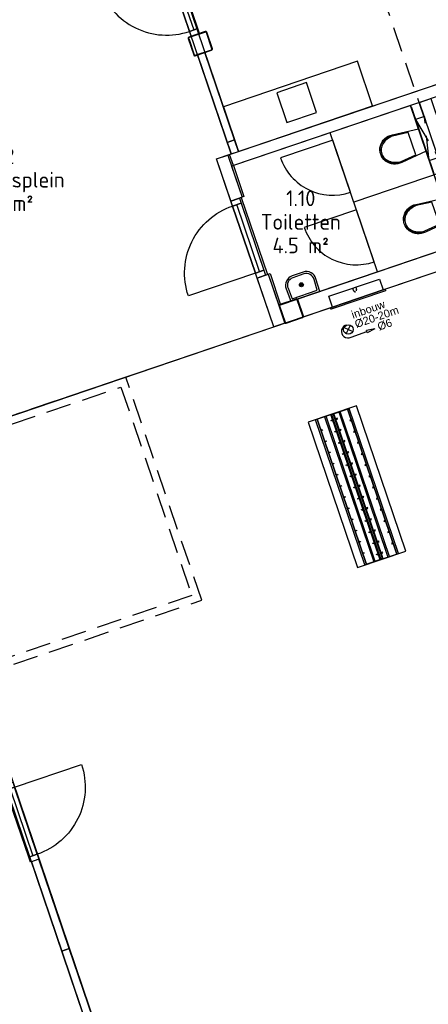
# Model space of a CAD drawing. Header units: millimetres. Extents: x 29775 to 122352, y 25482 to 104177.
# Tile 9 of 20: x 44080 to 49276, y 62908 to 75437. Entities that reach past the tile are written whole.
import ezdxf
from ezdxf.enums import TextEntityAlignment as Align

# ---------------------------------------------------------------- set-up
doc = ezdxf.new("R2010")
doc.units = ezdxf.units.MM
doc.header["$LTSCALE"] = 100
doc.linetypes.add('HIDDEN2', pattern=[4.7625, 3.175, -1.5875])
for name, color, linetype in [('AL24----_Trap-Beton-Az', 1, 'Continuous'), ('AL35----_Plafonds', 8, 'Continuous'), ('AL37----_Dakopeningen', 6, 'Continuous'), ('Beveilig-Alg-Az', 1, 'Continuous'), ('Beveilig-Alg-Txt', 2, 'Continuous'), ('bib', 9, 'Continuous'), ('BiKoz-Draai-Az', 8, 'Continuous'), ('BiKoz-Hout-Az', 8, 'Continuous'), ('BiKoz-Hout-Drs', 2, 'Continuous'), ('BiWand-Syst-Drs', 3, 'Continuous'), ('Construct-Staal-Drs', 4, 'Continuous'), ('Inricht-Alg-Az', 1, 'Continuous'), ('InrSanit-Alg-Az', 1, 'Continuous'), ('nieuw uitzet', 2, 'Continuous'), ('Sanitair-Alg-Az', 1, 'Continuous'), ('Vloer-Alg-Arc', 1, 'Continuous'), ('X-BT$1----_Ruimtegegevens', 7, 'Continuous')]:
    doc.layers.add(name, color=color, linetype=linetype)
doc.layers.add('BL$8-GO--polylijnen', color=10, linetype='Continuous', plot=False)
for name, color, linetype, lineweight in [('X-BT$23A__RuimteElement', 7, 'Continuous', 0), ('X-BT$23F__RuimteElement', 7, 'Continuous', 0), ('X-BT$23m2_RuimteElement', 7, 'Continuous', 0), ('X-BT$23NR__Ruimtenummer', 1, 'Continuous', 0), ('X-BT$23P__Algemeen', 1, 'Continuous', 0)]:
    doc.layers.add(name, color=color, linetype=linetype, lineweight=lineweight)
doc.styles.add('BOS', font='arial.ttf')
doc.styles.add('BOS3', font='arial.ttf')
doc.styles.add('Isocpeur', font='isocpeur.ttf')
doc.dimstyles.new('BOS3', dxfattribs={"dimtxt": 2.5, "dimasz": 2, "dimexe": 2, "dimexo": 0, "dimgap": 1.5, "dimtad": 1, "dimdec": 3, "dimdsep": 46, "dimtxsty": 'BOS3', "dimblk": 'SMALL', "dimblk1": 'SMALL', "dimblk2": 'SMALL', "dimcen": 2.5, "dimclrd": 1, "dimclre": 1, "dimclrt": 2, "dimadec": 4, "dimazin": 2, "dimtfac": 1, "dimtdec": 3, "dimtix": 1, "dimtmove": 2, "dimatfit": 3, "dimfxl": 2, "dimfxlon": 1, "dimtvp": 1, "dimtolj": 1, "dimtzin": 0, "dimarcsym": 0})

# ---------------------------------------------------------------- blocks, each defined once
blk = doc.blocks.new('_Small')
at = {"color": 0, "linetype": 'ByBlock', "lineweight": -2}
blk.add_circle((0, 0), 0.25, dxfattribs=at)
blk = doc.blocks.new('*D367')
at = {"layer": 'DEFPOINTS', "color": 0}
for p in [(44327, 80859), (40262, 76781), (47413, 71768)]:
    blk.add_point(p, dxfattribs=at)
at = {"layer": 'nieuw uitzet', "color": 1, "lineweight": -2}
for p, q in [((44359, 80765), (44295, 80954)), ((39441, 79201), (44327, 80859)), ((39473, 79106), (39408, 79295))]:
    blk.add_line(p, q, dxfattribs=at)
at = {"layer": 'nieuw uitzet', "color": 1, "lineweight": -2, "xscale": 100, "yscale": 100, "zscale": 100}
for p, rotation in [((44327, 80859), 18.75), ((39441, 79201), 198.75)]:
    blk.add_blockref('_Small', p, dxfattribs=dict(at, rotation=rotation))
at = {"layer": 'nieuw uitzet', "color": 2, "insert": (41839, 80162), "char_height": 125, "attachment_point": 5, "rotation": 18.75, "style": 'BOS3'}
blk.add_mtext('\\A1;5160', dxfattribs=at)
blk = doc.blocks.new('*D370')
at = {"layer": 'DEFPOINTS', "color": 0}
for p in [(44421, 80892), (47508, 71800), (47413, 71768)]:
    blk.add_point(p, dxfattribs=at)
at = {"layer": 'nieuw uitzet', "color": 1, "lineweight": -2}
for p, q in [((44359, 80765), (44295, 80954)), ((44454, 80797), (44389, 80986)), ((44327, 80859), (44232, 80827)), ((44327, 80859), (44421, 80892)), ((44421, 80892), (44516, 80924))]:
    blk.add_line(p, q, dxfattribs=at)
at = {"layer": 'nieuw uitzet', "color": 1, "lineweight": -2, "xscale": 100, "yscale": 100, "zscale": 100}
for p, rotation in [((44327, 80859), 18.75), ((44421, 80892), 198.75)]:
    blk.add_blockref('_Small', p, dxfattribs=dict(at, rotation=rotation))
at = {"layer": 'nieuw uitzet', "color": 2, "insert": (44330, 81007), "char_height": 125, "attachment_point": 5, "rotation": 18.75, "style": 'BOS3'}
blk.add_mtext('\\A1;100', dxfattribs=at)
blk = doc.blocks.new('*D373')
at = {"layer": 'DEFPOINTS', "color": 0}
for p in [(51997, 83463), (52169, 82956), (47508, 71800)]:
    blk.add_point(p, dxfattribs=at)
at = {"layer": 'nieuw uitzet', "color": 1, "lineweight": -2}
for p, q in [((44421, 80892), (51997, 83463)), ((52029, 83368), (51965, 83558)), ((44454, 80797), (44389, 80986))]:
    blk.add_line(p, q, dxfattribs=at)
at = {"layer": 'nieuw uitzet', "color": 1, "lineweight": -2, "xscale": 100, "yscale": 100, "zscale": 100}
for p, rotation in [((51997, 83463), 18.75), ((44421, 80892), 198.75)]:
    blk.add_blockref('_Small', p, dxfattribs=dict(at, rotation=rotation))
at = {"layer": 'nieuw uitzet', "color": 2, "insert": (48165, 82309), "char_height": 125, "attachment_point": 5, "rotation": 18.75, "style": 'BOS3'}
blk.add_mtext('\\A1;8000', dxfattribs=at)
blk = doc.blocks.new('binkozdeur1034')
at = {"layer": 'BiKoz-Draai-Az'}
blk.add_lwpolyline([(967, 0), (67, 0), (67, -900, 0.414214)], format="xyb", close=True, dxfattribs=at)
at = {"layer": 'BiKoz-Hout-Az'}
blk.add_line((67, 57), (967, 57), dxfattribs=at)
blk.add_lwpolyline([(67, 0), (967, 0), (967, 114), (67, 114)], close=True, dxfattribs=at)
at = {"layer": 'BiKoz-Hout-Drs'}
for points in [[(0, 0), (67, 0), (67, 114), (0, 114)], [(967, 0), (1034, 0), (1034, 114), (967, 114)]]:
    blk.add_lwpolyline(points, close=True, dxfattribs=at)
blk = doc.blocks.new('toilethangend met reservoir')
at = {"layer": 'BiKoz-Hout-Drs'}
blk.add_line((120, -175), (120, 725), dxfattribs=at)
at = {"layer": 'Sanitair-Alg-Az', "linetype": 'HIDDEN2'}
for p, q in [((120, 0), (0, 550)), ((120, 550), (0, 0))]:
    blk.add_line(p, q, dxfattribs=at)
blk.add_lwpolyline([(120, 550), (0, 550), (0, 0), (120, 0)], close=True, dxfattribs=at)
at = {"layer": 'Sanitair-Alg-Az'}
blk.add_lwpolyline([(120, 424), (460, 460, -0.08399), (546, 445, -0.091257), (616, 406, -0.103849), (664, 344, -0.114925), (680, 275, -0.114925), (664, 206, -0.103849), (616, 144, -0.091257), (546, 105, -0.08399), (460, 90), (120, 126)], format="xyb", dxfattribs=at)
blk.add_lwpolyline([(462, 105, 0.081247), (541, 119, 0.091257), (606, 156, 0.103849), (650, 212, 0.114925), (665, 275, 0.114925), (650, 338, 0.103849), (606, 394, 0.091257), (541, 431, 0.081247), (462, 445), (260, 424), (260, 126)], format="xyb", close=True, dxfattribs=at)
blk = doc.blocks.new('cabinedeur')
at = {"layer": 'BiKoz-Draai-Az'}
blk.add_lwpolyline([(700, 700), (0, 700), (0, 0, 0.416446)], format="xyb", close=True, dxfattribs=at)
blk = doc.blocks.new('spoelblok1800x600')
at = {"layer": 'Inricht-Alg-Az', "linetype": 'Continuous'}
blk.add_lwpolyline([(1800, 0), (1800, 600), (0, 600), (0, 0)], close=True, dxfattribs=at)
at = {"layer": 'Inricht-Alg-Az', "linetype": 'Continuous', "ltscale": 0.5}
blk.add_lwpolyline([(700, 50), (1100, 50), (1100, 450), (700, 450)], close=True, dxfattribs=at)
blk = doc.blocks.new('brandslanghaspel 25-30m inbouw')
at = {"layer": 'Beveilig-Alg-Az'}
blk.add_lwpolyline([(-340, 0), (-340, 144), (340, 144), (340, 0)], close=True, dxfattribs=at)
at = {"layer": 'Beveilig-Alg-Az', "linetype": 'HIDDEN2', "ltscale": 0.1}
blk.add_lwpolyline([(19.999512, 144), (19.999512, 111.200195, -1), (-20.000488, 111.200192), (-20, 144)], format="xyb", dxfattribs=at)
at = {"layer": 'Beveilig-Alg-Az', "linetype": 'Continuous', "ltscale": 400}
blk.add_lwpolyline([(-367.5, 0), (367.5, 0), (367.5, -18, -0.414214), (364.5, -21), (-364.5, -21, -0.414214), (-367.5, -18)], format="xyb", close=True, dxfattribs=at)
blk = doc.blocks.new('kapstok leerkottedubbel')
at = {"layer": 'Inricht-Alg-Az', "color": 9}
for points in [[(-325, 0), (325, 0), (325, 1950), (-325, 1950)], [(-20, 1870), (-40, 1870), (-40, 1880), (-20, 1880)], [(-20, 1950), (-20, 0), (20, 0), (20, 1950)], [(20, 1870), (40, 1870), (40, 1880), (20, 1880)], [(-20, 1720), (-40, 1720), (-40, 1730), (-20, 1730)], [(20, 1720), (40, 1720), (40, 1730), (20, 1730)], [(-20, 1570), (-40, 1570), (-40, 1580), (-20, 1580)], [(20, 1570), (40, 1570), (40, 1580), (20, 1580)], [(-20, 1420), (-40, 1420), (-40, 1430), (-20, 1430)], [(20, 1420), (40, 1420), (40, 1430), (20, 1430)], [(-20, 1270), (-40, 1270), (-40, 1280), (-20, 1280)], [(20, 1270), (40, 1270), (40, 1280), (20, 1280)], [(-20, 1120), (-40, 1120), (-40, 1130), (-20, 1130)], [(20, 1120), (40, 1120), (40, 1130), (20, 1130)], [(-20, 970), (-40, 970), (-40, 980), (-20, 980)], [(20, 970), (40, 970), (40, 980), (20, 980)], [(-20, 820), (-40, 820), (-40, 830), (-20, 830)], [(20, 820), (40, 820), (40, 830), (20, 830)], [(-20, 670), (-40, 670), (-40, 680), (-20, 680)], [(20, 670), (40, 670), (40, 680), (20, 680)], [(-20, 520), (-40, 520), (-40, 530), (-20, 530)], [(20, 520), (40, 520), (40, 530), (20, 530)], [(-20, 370), (-40, 370), (-40, 380), (-20, 380)], [(20, 370), (40, 370), (40, 380), (20, 380)], [(-20, 220), (-40, 220), (-40, 230), (-20, 230)], [(20, 220), (40, 220), (40, 230), (20, 230)], [(-20, 70), (-40, 70), (-40, 80), (-20, 80)], [(20, 70), (40, 70), (40, 80), (20, 80)]]:
    blk.add_lwpolyline(points, close=True, dxfattribs=at)
at = {"layer": 'Inricht-Alg-Az'}
for points in [[(-225, 0), (-225, 1950)], [(-205, 1950), (-225, 1950)], [(0, 1950), (-225, 1950)], [(-205, 0), (-205, 1950)], [(-20, 1950), (0, 1950)], [(20, 1950), (0, 1950)], [(0, 1950), (225, 1950)], [(205, 0), (205, 1950)], [(205, 1950), (225, 1950)], [(225, 0), (225, 1950)], [(0, 0), (-225, 0)], [(0, 0), (225, 0)]]:
    blk.add_lwpolyline(points, dxfattribs=at)
for points in [[(-205, 1950), (-205, 0), (-225, 0), (-225, 1950)], [(-105, 1950), (-105, 0), (-85, 0), (-85, 1950)], [(-10, 1950), (-10, 0), (10, 0), (10, 1950)], [(85, 1950), (85, 0), (105, 0), (105, 1950)], [(205, 1950), (205, 0), (225, 0), (225, 1950)], [(-185, 1795), (-205, 1795), (-205, 1805), (-185, 1805)], [(185, 1795), (205, 1795), (205, 1805), (185, 1805)], [(-185, 1645), (-205, 1645), (-205, 1655), (-185, 1655)], [(185, 1645), (205, 1645), (205, 1655), (185, 1655)], [(-185, 1495), (-205, 1495), (-205, 1505), (-185, 1505)], [(185, 1495), (205, 1495), (205, 1505), (185, 1505)], [(-185, 1345), (-205, 1345), (-205, 1355), (-185, 1355)], [(185, 1345), (205, 1345), (205, 1355), (185, 1355)], [(-185, 1195), (-205, 1195), (-205, 1205), (-185, 1205)], [(185, 1195), (205, 1195), (205, 1205), (185, 1205)], [(-185, 1045), (-205, 1045), (-205, 1055), (-185, 1055)], [(185, 1045), (205, 1045), (205, 1055), (185, 1055)], [(-185, 895), (-205, 895), (-205, 905), (-185, 905)], [(185, 895), (205, 895), (205, 905), (185, 905)], [(-185, 745), (-205, 745), (-205, 755), (-185, 755)], [(185, 745), (205, 745), (205, 755), (185, 755)], [(-185, 595), (-205, 595), (-205, 605), (-185, 605)], [(185, 595), (205, 595), (205, 605), (185, 605)], [(-185, 445), (-205, 445), (-205, 455), (-185, 455)], [(185, 445), (205, 445), (205, 455), (185, 455)], [(-185, 295), (-205, 295), (-205, 305), (-185, 305)], [(185, 295), (205, 295), (205, 305), (185, 305)], [(-185, 145), (-205, 145), (-205, 155), (-185, 155)], [(185, 145), (205, 145), (205, 155), (185, 155)]]:
    blk.add_lwpolyline(points, close=True, dxfattribs=at)
at = {"layer": 'Inricht-Alg-Az', "color": 9}
for points in [[(-20, 0), (-20, 1950)], [(20, 0), (20, 1950)]]:
    blk.add_lwpolyline(points, dxfattribs=at)
blk = doc.blocks.new('fontein')
at = {"layer": 'InrSanit-Alg-Az'}
for points in [[(-75, 300, 0.431046), (-200, 168), (-195, 0), (195, 0), (200, 168, 0.431046), (75, 300)], [(-75, 275, 0.43387), (-175, 168), (-170, 25), (170, 25), (175, 168, 0.43387), (75, 275)]]:
    blk.add_lwpolyline(points, format="xyb", close=True, dxfattribs=at)
for points in [[(20, 155), (-20, 155)], [(0, 175), (0, 135)]]:
    blk.add_lwpolyline(points, dxfattribs=at)
for radius in [25, 20]:
    blk.add_circle((0, 155), radius, dxfattribs=at)
blk = doc.blocks.new('brandslanghaspel 20m (inbouw)')
at = {"layer": 'Beveilig-Alg-Az'}
for p, q in [((-86, 119), (86, 291)), ((-86, 291), (86, 119)), ((0, 0), (424, 0)), ((644, 0), (424, 30)), ((424, -30), (424, 30)), ((644, 0), (424, -30))]:
    blk.add_line(p, q, dxfattribs=at)
blk.add_circle((0, 205), 122, dxfattribs=at)
blk.add_arc((-27, 163), 165, 80.6472, 279.3528, dxfattribs=at)
at = {"layer": 'Beveilig-Alg-Txt', "style": 'BOS'}
for s, p in [('inbouw', (200, 424)), ('%%C20-20m', (202, 172)), ('%%C6', (728, -77))]:
    blk.add_text(s, height=200, dxfattribs=at).set_placement(p)
blk = doc.blocks.new('*U79')
at = {"layer": 'Construct-Staal-Drs'}
for points in [[(110, 125), (-110, 125, 0.4142136), (-125, 110), (-125, -110, 0.4142136), (-110, -125), (110, -125, 0.4142136), (125, -110), (125, 110, 0.4142136)], [(110, 118.7), (-110, 118.7, 0.4142136), (-118.7, 110), (-118.7, -110, 0.4142136), (-110, -118.7), (110, -118.7, 0.4142136), (118.7, -110), (118.7, 110, 0.4142136)]]:
    blk.add_lwpolyline(points, format="xyb", close=True, dxfattribs=at)
blk = doc.blocks.new('Ruimtefunctie')
at = {"layer": 'X-BT$23A__RuimteElement', "style": 'Isocpeur', "width": 0.94}
blk.add_attdef('RUIMTEFUNCTIE-A', text='', height=200, dxfattribs=at).set_placement((0, -600), align=Align.MIDDLE_CENTER)
at = {"layer": 'X-BT$23F__RuimteElement', "style": 'Isocpeur', "width": 0.94}
blk.add_attdef('RUIMTEFUNCTIE', text='', height=200, dxfattribs=at).set_placement((0, 300), align=Align.MIDDLE_CENTER)
at = {"layer": 'X-BT$23m2_RuimteElement', "style": 'Isocpeur', "width": 0.94}
blk.add_attdef('RUIMTEFUNCTIE-B', text='', height=200, dxfattribs=at).set_placement((0, 0), align=Align.MIDDLE_CENTER)
at = {"layer": 'X-BT$23NR__Ruimtenummer', "style": 'Isocpeur', "width": 0.94}
blk.add_attdef('RUIMTENUMMER', text='', height=200, dxfattribs=at).set_placement((0, 600), align=Align.MIDDLE_CENTER)
at = {"layer": 'X-BT$23P__Algemeen', "style": 'Isocpeur', "width": 0.94}
blk.add_attdef('PEILMAAT', text='', height=200, dxfattribs=at).set_placement((0, -300), align=Align.MIDDLE_CENTER)

msp = doc.modelspace()

# ---------------------------------------------------------------- linework, layer by layer
at = {"layer": 'AL24----_Trap-Beton-Az'}
for p, q in [((48629.553, 72228.228), (48028.3387, 73999.3481)), ((49465.3339, 73499.3036), (48329.0178, 73113.5763))]:
    msp.add_line(p, q, dxfattribs=at)
at = {"layer": 'AL35----_Plafonds', "linetype": 'HIDDEN2'}
msp.add_line((49245.1017, 74132.5318), (47183.0675, 80207.0886), dxfattribs=at)
at = {"layer": 'AL37----_Dakopeningen', "linetype": 'HIDDEN2'}
msp.add_lwpolyline([(43553.9416, 67084.1095), (46394.732, 68048.4279), (45430.4136, 70889.2183), (42589.6135, 69924.8966)], close=True, dxfattribs=at)
msp.add_lwpolyline([(42621.7579, 69830.2035), (45367.8643, 70762.381), (46267.8948, 68110.9767), (43521.7974, 67178.8022)], dxfattribs=at)
at = {"layer": 'BiKoz-Hout-Drs'}
msp.add_lwpolyline([(44614.7661, 63585.4256), (44709.4591, 63617.5696), (44323.7318, 64753.8857), (44229.0388, 64721.7418)], close=True, dxfattribs=at)
at = {"layer": 'BiWand-Syst-Drs'}
for points in [[(46797.4613, 73581.5215), (46749.2442, 73723.5645), (54371.9012, 76311.104), (54420.1171, 76169.0645)], [(46768.0511, 73729.9485), (46862.7441, 73762.0924), (46435.5522, 75020.5592), (46340.8592, 74988.4153)], [(46340.8592, 74988.4153), (46718.5506, 73875.7724), (46813.2436, 73907.9163), (46435.5522, 75020.5592)], [(49164.6549, 74385.0755), (49306.6944, 74433.2914), (49907.7862, 72662.5321), (49765.7467, 72614.3161)], [(46718.5506, 73875.7724), (46768.0511, 73729.9485), (46862.7441, 73762.0925), (46813.2436, 73907.9163)], [(46908.1396, 73177.6691), (46766.1001, 73129.4532), (46583.5314, 73667.3125), (46725.571, 73715.5284)], [(47688.6261, 71655.7781), (49984.4582, 72435.1081), (49907.3127, 72662.3713), (47611.4806, 71883.0413)], [(47451.8936, 71575.4183), (47309.8541, 71527.2023), (47098.3469, 72150.2824), (47240.3864, 72198.4983)], [(44977.9929, 62515.3942), (45072.6859, 62547.5381), (44709.4591, 63617.5696), (44614.7661, 63585.4256)]]:
    msp.add_lwpolyline(points, close=True, dxfattribs=at)
at = {"layer": 'BL$8-GO--polylijnen'}
for points in [[(46861.6281, 81154.0187), (47183.0675, 80207.0886), (44934.1085, 79443.6698), (46862.7416, 73762.0916), (54371.9, 76311.1074), (52121.8249, 82939.6149)], [(44490.918, 80439.0348), (39566.617, 78767.4599), (42570.4688, 69918.3978), (47309.8541, 71527.2023), (46583.5314, 73667.3125), (46768.0511, 73729.9485)], [(47374.7454, 71802.6893), (49652.1088, 72575.7413), (49051.017, 74346.5006), (46773.7728, 73573.5226), (46908.1396, 73177.6691), (46873.9285, 73166.0522), (47206.2969, 72186.9265), (47240.3864, 72198.4983)], [(46995.1816, 56946.2685), (51900.1496, 58611.2808), (49500.2898, 65681.0397), (51375.2094, 66317.4892), (50333.7455, 69385.5428), (51944.9471, 69932.472), (50980.6287, 72773.2624), (42589.5395, 69924.8715), (43552.0833, 67088.7589), (43533.3121, 67082.3869), (45322.1228, 61812.7208), (45625.2739, 61915.6267), (46330.5121, 59838.062), (46046.2996, 59741.5849)], [(35472.887, 65845.8239), (37722.9632, 59217.313), (45232.2513, 61766.3729), (43438.6191, 67050.243), (43362.3172, 67024.342), (43227.3126, 67422.0526), (41054.6555, 66684.5349), (40733.216, 67631.465)]]:
    msp.add_lwpolyline(points, close=True, dxfattribs=at)
at = {"layer": 'Vloer-Alg-Arc'}
msp.add_lwpolyline([(47398.4214, 71810.7175), (49652.1088, 72575.7413), (49549.1748, 72878.9787), (49238.8148, 72735.5447, -1.1891891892), (49119.8822, 73085.9088), (49453.4298, 73161.0514), (49248.5008, 73764.7528), (48938.1358, 73621.3166, -1.1891891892), (48819.2032, 73971.6807), (49152.7508, 74046.8232), (49051.0233, 74346.5027), (46797.3361, 73581.479), (46931.6913, 73185.66), (46897.7353, 73174.1335), (47229.9702, 72194.9624), (47264.0597, 72206.5343)], format="xyb", close=True, dxfattribs=at)

# ---------------------------------------------------------------- block references
at = {"layer": 'bib'}
for name, p, rotation in [('binkozdeur1034', (45928.1659, 76204.2898), 288.7479285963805), ('*U79', (46376.4337, 75132.4967), 18.75000000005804), ('spoelblok1800x600', (48374.3547, 74908.8416), 198.7499999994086), ('toilethangend met reservoir', (49225.8615, 74204.7666), 198.7499999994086), ('cabinedeur', (47397.6316, 73679.6475), 288.7499999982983), ('toilethangend met reservoir', (49526.5405, 73318.9947), 198.7499999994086), ('cabinedeur', (47698.3106, 72793.8756), 288.7499999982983), ('fontein', (47711.8799, 71917.1217), 18.75063836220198), ('brandslanghaspel 25-30m inbouw', (48379.8851, 71890.4289), 18.74999997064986), ('*U79', (47531.6871, 71729.2298), 18.75000000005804), ('kapstok leerkottedubbel', (48682.7463, 68571.6442), 18.75000000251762)]:
    msp.add_blockref(name, p, dxfattribs=dict(at, rotation=rotation))
at = {"layer": 'bib', "xscale": -1}
for p, rotation in [((47098.3469, 72150.2824), 288.7499999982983), ((43991.3634, 65733.0115), 108.749999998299)]:
    msp.add_blockref('binkozdeur1034', p, dxfattribs=dict(at, rotation=rotation))
at = {"layer": 'bib', "xscale": 0.5000000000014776, "yscale": 0.5000000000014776, "zscale": 0.5000000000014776, "rotation": 19.06650000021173}
msp.add_blockref('brandslanghaspel 20m (inbouw)', (48293.4659, 71398.0917), dxfattribs=at)
at = {"layer": 'X-BT$1----_Ruimtegegevens'}
ref = msp.add_blockref('Ruimtefunctie', (43827.8054, 73401.1284), dxfattribs=at)
ref.add_attrib('RUIMTENUMMER', '1.12', dxfattribs={"layer": 'X-BT$23NR__Ruimtenummer', "height": 200, "style": 'Isocpeur', "width": 0.94}).set_placement((43827.8054, 73701.1284), align=Align.MIDDLE_CENTER)
ref.add_attrib('RUIMTEFUNCTIE', 'Onderwijsplein', dxfattribs={"layer": 'X-BT$23F__RuimteElement', "height": 200, "style": 'Isocpeur', "width": 0.94}).set_placement((43827.8054, 73401.1284), align=Align.MIDDLE_CENTER)
ref.add_attrib('RUIMTEFUNCTIE-B', '48.2 m²', dxfattribs={"layer": 'X-BT$23m2_RuimteElement', "height": 200, "style": 'Isocpeur', "width": 0.94}).set_placement((43827.8054, 73101.1284), align=Align.MIDDLE_CENTER)
ref = msp.add_blockref('Ruimtefunctie', (47654.3671, 72864.7213), dxfattribs=at)
ref.add_attrib('RUIMTENUMMER', '1.10', dxfattribs={"layer": 'X-BT$23NR__Ruimtenummer', "height": 200, "style": 'Isocpeur', "width": 0.94}).set_placement((47654.3671, 73164.7213), align=Align.MIDDLE_CENTER)
ref.add_attrib('RUIMTEFUNCTIE', 'Toiletten', dxfattribs={"layer": 'X-BT$23F__RuimteElement', "height": 200, "style": 'Isocpeur', "width": 0.94}).set_placement((47654.3671, 72864.7213), align=Align.MIDDLE_CENTER)
ref.add_attrib('RUIMTEFUNCTIE-B', '4.5 m²', dxfattribs={"layer": 'X-BT$23m2_RuimteElement', "height": 200, "style": 'Isocpeur', "width": 0.94}).set_placement((47654.3671, 72564.7213), align=Align.MIDDLE_CENTER)

# ---------------------------------------------------------------- dimensions: what is measured, and where the dimension line sits
at = {"layer": 'nieuw uitzet'}
for base, p1, p2, picture, middle in [((51996.9341, 83463.0817), (47507.5792, 71800.2496), (52169.1714, 82955.6869), '*D373', (48164.5908, 82308.7782)), ((44421.4931, 80891.566), (47412.8861, 71768.1056), (47507.5792, 71800.2496), '*D370', (44329.5238, 81006.9484)), ((44326.8001, 80859.422), (40262.1856, 76780.6007), (47412.8861, 71768.1056), '*D367', (41839.0976, 80161.5626))]:
    dim = msp.add_linear_dim(base=base, p1=p1, p2=p2, angle=18.75, dimstyle='BOS3', override={"dimscale": 0, "dimtix": 1, "dimtofl": 1, "dimtmove": 1, "dimatfit": 1}, dxfattribs=at)
    dim.commit()
    dim.dimension.update_dxf_attribs({"geometry": picture, "text_midpoint": middle})

doc.saveas('drawing.dxf')
